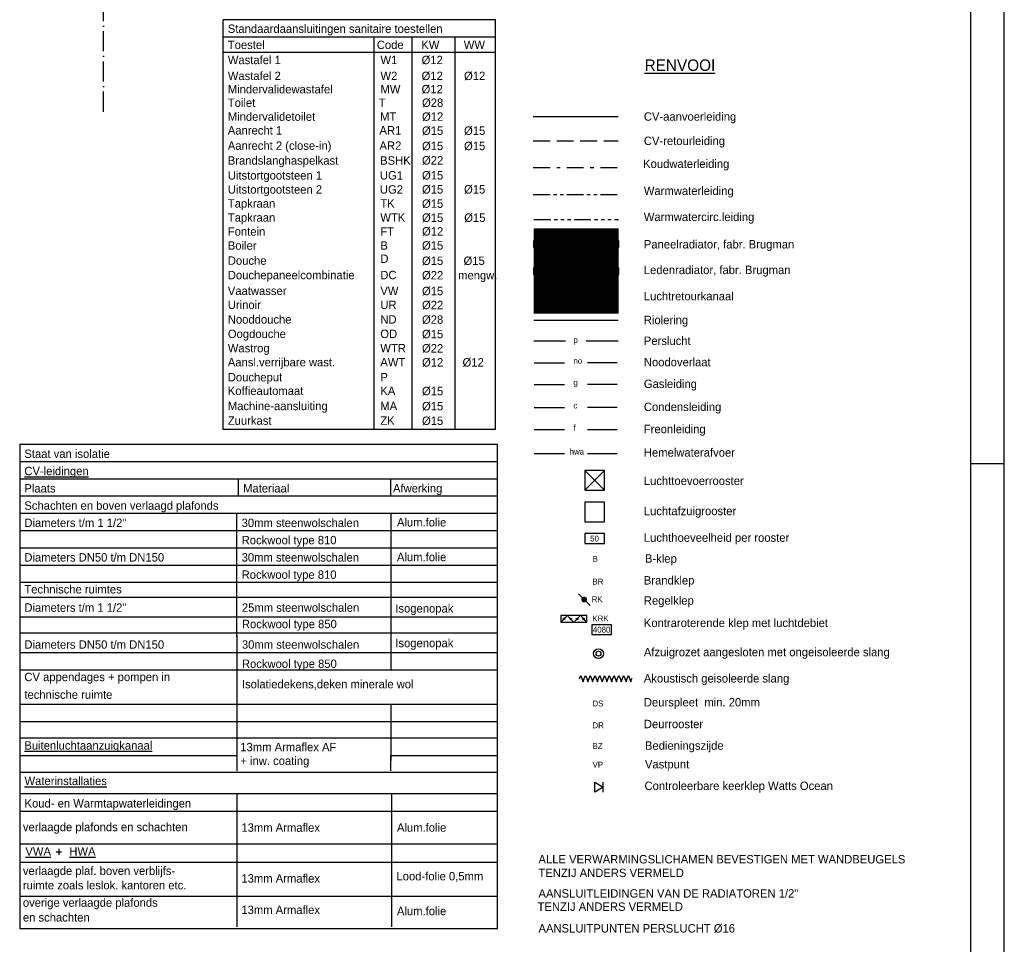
# Model space of a CAD drawing. Extents: x 25315 to 170951, y 867852 to 951952.
# Tile 83 of 119: x 141635 to 170951, y 883242 to 910768. Entities that reach past the tile are written whole.
import ezdxf
from ezdxf.enums import TextEntityAlignment as Align

# ---------------------------------------------------------------- set-up
doc = ezdxf.new("R2010")
doc.units = 0
doc.header["$LTSCALE"] = 100
for name, pattern in [('2322107', [2000, 1000, 1000]), ('2322108', [7, 5, -2]), ('2322109', [10, 5, -2, 1, -2]), ('2322110', [10, 5, -1, 1, -1, 1, -1]), ('2322111', [12, 5, -1, 1, -1, 1, -1, 1, -1]), ('2322121', [2000, 1000, 1000]), ('2322122', [47, 40, -7]), ('2322131', [45, 40, -5]), ('DASHDOT', [9, 6, -1.5, 0, -1.5]), ('DOT2', [1.25, 0, -1.25]), ('LURETOUR', [6, 4, -2])]:
    doc.linetypes.add(name, pattern=pattern)
doc.layers.get('0').update_dxf_attribs({"linetype": 'CONTINUOUS'})
for name, color, linetype in [('00KAD025', 2, 'CONTINUOUS'), ('00KAD070', 5, 'CONTINUOUS'), ('AL$7----_STRAMIEN', 1, 'DASHDOT'), ('WL522---', 4, 'CONTINUOUS'), ('WL523---', 4, 'CONTINUOUS'), ('WL532---', 4, 'CONTINUOUS'), ('WL5327--', 4, 'CONTINUOUS'), ('WL561---', 4, 'CONTINUOUS'), ('WL561---_AANVOER', 4, 'CONTINUOUS'), ('WL561---_RETOUR', 4, 'CONTINUOUS'), ('WL570---', 3, 'CONTINUOUS'), ('WL570---_HULPLIJN', 1, 'CONTINUOUS'), ('WL570---_RETOUR', 3, 'CONTINUOUS'), ('WL570---_TOEVOER', 3, 'CONTINUOUS'), ('WM521---', 1, 'CONTINUOUS'), ('WM561---', 1, 'CONTINUOUS'), ('WM570---', 1, 'CONTINUOUS')]:
    doc.layers.add(name, color=color, linetype=linetype)
doc.styles.add('BURO-018', font='BUROFONT.shx', dxfattribs={"height": 180})
doc.styles.add('BURO-025', font='BUROFONT.shx', dxfattribs={"height": 250})
doc.styles.add('BURO-035', font='BUROFONT.shx', dxfattribs={"height": 350})

# ---------------------------------------------------------------- blocks, each defined once
blk = doc.blocks.new('LU-ORND')
at = {"color": 0, "linetype": 'CONTINUOUS'}
for p, q in [((-3, 1.5), (-3, -1.5)), ((3, 1.5), (-3, 1.5)), ((3, -1.5), (3, 1.5)), ((-3, -1.5), (3, -1.5))]:
    blk.add_line(p, q, dxfattribs=at)
blk = doc.blocks.new('3048311')
at = {"color": 0, "linetype": 'CONTINUOUS'}
for p, q in [((-2.5, 1.5), (0, 0)), ((-2.5, -1.5), (-2.5, 1.5)), ((0, 0), (-2.5, -1.5)), ((0, -1.5), (0, 1.5))]:
    blk.add_line(p, q, dxfattribs=at)
at = {"color": 0, "linetype": 'CONTINUOUS', "style": 'BURO-018', "flags": 1}
blk.add_attdef('CV_MATCODE', (0, 0), '', height=1.8, dxfattribs=at)
blk = doc.blocks.new('LU-1D-F-C8654')
at = {"color": 0, "linetype": 'CONTINUOUS'}
for p, q in [((-810, 0), (-801, 0)), ((-801, 0), (-764, 100)), ((-764, 100), (-728, 0)), ((-728, 0), (-692, -100)), ((-692, -100), (-655, 0)), ((-655, 0), (-619, 100)), ((-619, 100), (-582, 0)), ((-582, 0), (-546, -100)), ((-546, -100), (-510, 0)), ((-510, 0), (-473, 100)), ((-473, 100), (-437, 0)), ((-437, 0), (-400, -100)), ((-400, -100), (-364, 0)), ((-364, 0), (-328, 100)), ((-328, 100), (-291, 0)), ((-291, 0), (-255, -100)), ((-255, -100), (-218, 0)), ((-218, 0), (-182, 100)), ((-182, 100), (-146, 0)), ((-146, 0), (-109, -100)), ((-109, -100), (-73, 0)), ((-73, 0), (-36, 100)), ((-36, 100), (0, 0)), ((0, 0), (36, -100)), ((36, -100), (73, 0)), ((73, 0), (109, 100)), ((109, 100), (146, 0)), ((146, 0), (182, -100)), ((182, -100), (218, 0)), ((218, 0), (255, 100)), ((255, 100), (291, 0)), ((291, 0), (328, -100)), ((328, -100), (364, 0)), ((364, 0), (400, 100)), ((400, 100), (437, 0)), ((437, 0), (473, -100)), ((473, -100), (510, 0)), ((510, 0), (546, 100)), ((546, 100), (582, 0)), ((582, 0), (619, -100)), ((619, -100), (655, 0)), ((655, 0), (692, 100)), ((692, 100), (728, 0)), ((728, 0), (764, -100)), ((764, -100), (801, 0)), ((801, 0), (810, 0))]:
    blk.add_line(p, q, dxfattribs=at)
at = {"color": 0, "linetype": 'CONTINUOUS', "style": 'BURO-018', "flags": 1}
for tag, p in [('LU_ID', (0, 0)), ('LU_MATCODE', (0, -3)), ('LU_D1', (0, -6)), ('LU_L1', (0, -9)), ('LU_ISOLT', (0, -12)), ('LU_ISOLD', (0, -15)), ('LU_FABR', (0, -18)), ('LU_TYPE', (0, -21)), ('LU_ARTNR', (0, -24))]:
    blk.add_attdef(tag, p, '', height=1.8, dxfattribs=at)
blk = doc.blocks.new('LU-ORNAM-C8C810')
at = {"color": 0, "linetype": 'CONTINUOUS'}
for radius in [100, 50]:
    blk.add_circle((0, 0), radius, dxfattribs=at)
at = {"color": 0, "linetype": 'CONTINUOUS', "style": 'BURO-018', "flags": 1}
for tag, p in [('LU_ID', (0, 0)), ('LU_DEBIET', (0, -3)), ('LU_FABR', (0, -6)), ('LU_ARTNR', (0, -9))]:
    blk.add_attdef(tag, p, '', height=1.8, dxfattribs=at)
blk = doc.blocks.new('LU-2D-KLC-19064')
at = {"color": 0, "linetype": 'CONTINUOUS'}
for p, q in [((-50, 200), (-50, -200)), ((50, 200), (-50, 200)), ((-9, 159), (-41, 191)), ((50, -200), (50, 200)), ((-9, 41), (-41, 9)), ((9, 141), (41, 109)), ((9, 59), (41, 91)), ((-9, -41), (-41, -9)), ((9, -59), (41, -91)), ((9, -141), (41, -109)), ((-50, -200), (50, -200)), ((-9, -159), (-41, -191))]:
    blk.add_line(p, q, dxfattribs=at)
for centre in [(0, 150), (0, 50), (0, -50), (0, -150)]:
    blk.add_circle(centre, 12.5, dxfattribs=at)
blk = doc.blocks.new('2322401')
at = {"color": 0, "linetype": 'CONTINUOUS'}
for p, q in [((-0.5, 0.5, 1), (-0.5, 0.5)), ((-0.5, 0.5, 1), (-0.5, -0.5, 1)), ((0.5, 0.5, 1), (-0.5, 0.5, 1)), ((0.5, 0.5), (-0.5, 0.5)), ((-0.5, 0.5), (-0.5, -0.5)), ((0.5, 0.5, 1), (0.5, 0.5)), ((0.5, -0.5, 1), (0.5, 0.5, 1)), ((0.5, -0.5), (0.5, 0.5)), ((-0.5, -0.5, 1), (-0.5, -0.5)), ((-0.5, -0.5, 1), (0.5, -0.5, 1)), ((-0.5, -0.5), (0.5, -0.5)), ((0.5, -0.5, 1), (0.5, -0.5))]:
    blk.add_line(p, q, dxfattribs=at)
blk = doc.blocks.new('LU-ORNAM-12C12C00')
at = {"color": 0, "linetype": 'CONTINUOUS'}
for p, q in [((150, 150), (-150, 150)), ((-150, 150), (-150, -150)), ((150, -150), (150, 150)), ((-150, -150), (150, -150))]:
    blk.add_line(p, q, dxfattribs=at)
blk = doc.blocks.new('CVHATCH1')
at = {"color": 0, "linetype": 'CONTINUOUS'}
blk.add_solid([(-0.5, -0.5), (0.5, -0.5), (-0.5, 0.5), (0.5, 0.5)], dxfattribs=at)
blk = doc.blocks.new('CVHATCH4')
at = {"color": 0, "linetype": 'DOT2'}
blk.add_lwpolyline([(-0.5, 0, 1, 1, 0), (0.5, 0, 1, 1, 0)], format="xyseb", dxfattribs=at)

msp = doc.modelspace()

# ---------------------------------------------------------------- linework, layer by layer
at = {"layer": '00KAD025', "linetype": 'CONTINUOUS'}
for p, q in [((170950.7, 867852.4), (170950.7, 951952.4)), ((169950.7, 897552.4), (170950.7, 897552.4))]:
    msp.add_line(p, q, dxfattribs=at)
at = {"layer": '00KAD070', "linetype": 'CONTINUOUS'}
msp.add_line((169950.7, 868852.4), (169950.7, 950952.4), dxfattribs=at)
at = {"layer": 'AL$7----_STRAMIEN', "color": 1}
msp.add_lwpolyline([(144129.3, 908027.5), (144129.3, 930108.1)], dxfattribs=at)
at = {"layer": 'WL522---', "linetype": '2322121'}
for p, q in [((156945.6, 901827), (159455.5, 901827)), ((156945.6, 901207.5), (157886.2, 901207.5)), ((158506, 901207.5), (159455.5, 901207.5))]:
    msp.add_line(p, q, dxfattribs=at)
at = {"layer": 'WL523---', "linetype": '2322122'}
for p, q in [((156954.8, 900555.7), (157860.4, 900555.7)), ((158543.1, 900563.9), (159426.6, 900563.9)), ((156954.8, 899224.5), (157860.4, 899224.5)), ((158543.1, 899232.6), (159426.6, 899232.6)), ((156954.8, 898563.4), (157860.4, 898563.4)), ((158543.1, 898571.5), (159426.6, 898571.5)), ((156954.8, 897848.6), (157860.4, 897848.6)), ((158543.1, 897856.8), (159426.6, 897856.8))]:
    msp.add_line(p, q, dxfattribs=at)
at = {"layer": 'WL523---', "color": 3, "linetype": '2322122'}
for p, q in [((156954.8, 899909.9), (157860.4, 899909.9)), ((158543.1, 899918), (159426.6, 899918))]:
    msp.add_line(p, q, dxfattribs=at)
at = {"layer": 'WL532---', "linetype": '2322109'}
msp.add_line((156925, 906368.6), (159451.7, 906368.6), dxfattribs=at)
at = {"layer": 'WL532---', "linetype": '2322110'}
msp.add_line((156925, 905562.6), (159490.5, 905562.6), dxfattribs=at)
at = {"layer": 'WL5327--', "linetype": '2322111'}
msp.add_line((156944.7, 904821.9), (159464, 904821.9), dxfattribs=at)
at = {"layer": 'WL561---_AANVOER', "linetype": '2322107'}
msp.add_line((156925, 907883.5), (159455, 907883.5), dxfattribs=at)
at = {"layer": 'WL561---_RETOUR', "linetype": '2322108'}
msp.add_line((156925, 907160.8), (159455, 907160.8), dxfattribs=at)
at = {"layer": 'WL570---'}
for p, q in [((159042.8, 896759.2), (158457.8, 897344.2)), ((158457.8, 896759.2), (159042.8, 897344.2))]:
    msp.add_line(p, q, dxfattribs=at)
at = {"layer": 'WL570---_HULPLIJN', "color": 1, "linetype": 'CONTINUOUS'}
for p, q in [((147693, 898565.3), (147693, 910766.9)), ((155803, 910766.9), (147693, 910766.9)), ((155803, 898565.3), (155803, 910766.9)), ((155803, 910250.1), (147693, 910250.1)), ((152180.5, 910250.1), (152180.5, 898565.3)), ((153312.3, 910250.1), (153312.3, 898565.3)), ((154591.3, 910250.1), (154591.3, 898565.3)), ((155803, 909787.2), (147693, 909787.2)), ((155803, 898565.3), (147693, 898565.3)), ((148147.2, 896588.3), (148147.2, 897102.4)), ((152683.9, 896588.3), (152683.9, 897102.4)), ((141635.4, 896074.3), (155857.4, 896074.3)), ((148104.7, 892392.4), (148104.7, 896074.3)), ((152691.3, 892392.4), (152691.3, 896074.3)), ((141635.4, 895560.3), (155857.4, 895560.3)), ((141635.4, 895046.2), (155857.4, 895046.2)), ((141635.4, 894532.2), (155857.4, 894532.2)), ((141635.4, 894018.2), (155857.4, 894018.2)), ((141635.4, 893576.3), (155857.4, 893576.3)), ((141635.4, 892990.1), (155857.4, 892990.1)), ((141635.4, 892517), (155857.4, 892517)), ((148112.6, 888759.6), (148112.6, 892444.9)), ((152691.4, 891416.8), (152691.4, 892444.9)), ((141635.4, 891930.8), (155857.4, 891930.8)), ((141635.4, 891416.8), (155857.4, 891416.8)), ((141635.4, 890388.7), (155857.4, 890388.7)), ((152691.4, 888711.5), (152691.4, 890388.7)), ((141635.4, 889874.7), (155857.4, 889874.7)), ((141635.4, 888865), (148112.6, 888865)), ((148112.6, 888405.8), (148112.6, 888865)), ((152684, 888405.8), (152684, 888865)), ((152691.4, 888865), (155857.4, 888865)), ((148112.6, 883762.2), (148112.6, 887727.8)), ((152714.7, 883762.2), (152714.7, 887727.8)), ((141640.1, 887209.8), (155862.1, 887209.8)), ((141635.4, 884672.9), (155857.4, 884672.9))]:
    msp.add_line(p, q, dxfattribs=at)
at = {"layer": 'WL570---_HULPLIJN', "color": 2, "linetype": 'CONTINUOUS'}
for p, q in [((141635.4, 898130.5), (155857.4, 898130.5)), ((141635.4, 898130.5), (141635.4, 883710.2)), ((155857.4, 883710.2), (155857.4, 898130.5)), ((141635.4, 897616.4), (155857.4, 897616.4)), ((141635.4, 897102.4), (155857.4, 897102.4)), ((141635.4, 896588.3), (155857.4, 896588.3)), ((141635.4, 889389.5), (155857.4, 889389.5)), ((141635.4, 888368.1), (155857.4, 888368.1)), ((141635.4, 887729.9), (155857.4, 887729.9)), ((141635.4, 886234.7), (155857.4, 886234.7)), ((142809.3, 885907.5), (142809.3, 886081.7)), ((141635.4, 885688.8), (155857.4, 885688.8)), ((141635.4, 883710.2), (155857.4, 883710.2))]:
    msp.add_line(p, q, dxfattribs=at)
at = {"layer": 'WL570---_RETOUR', "color": 1, "linetype": '2322108'}
msp.add_line((158624.8, 893324), (158262.9, 893685.9), dxfattribs=at)
msp.add_lwpolyline([(158443.9, 893461.9, 84.5, 84.5, 1), (158443.9, 893548, 84.5, 84.5, 1)], format="xyseb", close=True, dxfattribs=at)
at = {"layer": 'WL570---_TOEVOER', "color": 6, "linetype": '2322108'}
msp.add_line((156965.7, 902509.7), (159455.5, 902509.7), dxfattribs=at)
at = {"layer": 'WM521---', "color": 2}
msp.add_line((142722.1, 885994.6), (142884.8, 885994.6), dxfattribs=at)

# ---------------------------------------------------------------- block references
at = {"layer": 'WL561---', "xscale": 2535, "yscale": 195}
for name, p, zscale in [('CVHATCH4', (158202.1, 903284.5, 234), 2535), ('2322401', (158202.1, 904087.2, 234), 1170), ('CVHATCH1', (158202.1, 904087.2, 234), 2535), ('2322401', (158202.1, 903284.5, 234), 1170)]:
    msp.add_blockref(name, p, dxfattribs=dict(at, zscale=zscale))
at = {"layer": 'WL561---', "color": 2, "xscale": 100, "yscale": 100, "zscale": 100}
msp.add_blockref('3048311', (159012, 887919.9), dxfattribs=at)
at = {"layer": 'WL570---_RETOUR', "linetype": '2322131', "xscale": 1.95, "yscale": 1.95, "zscale": 1.95}
for p in [(158750.3, 897051.7), (158750.3, 896114.7)]:
    msp.add_blockref('LU-ORNAM-12C12C00', p, dxfattribs=at)
at = {"layer": 'WL570---_RETOUR', "linetype": 'CONTINUOUS', "xscale": 1.95, "yscale": 1.95, "zscale": 1.95, "rotation": 90}
msp.add_blockref('LU-2D-KLC-19064', (158134.9, 892929.2), dxfattribs=at)
at = {"layer": 'WL570---_RETOUR', "linetype": 'LURETOUR'}
for name, p, xscale, yscale, zscale in [('LU-ORNAM-C8C810', (158868.1, 891894.6), 1.4625, 1.4625, 1.4625), ('LU-1D-F-C8654', (159084.1, 891151.8), 0.9750000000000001, 0.9750000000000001, 0.9750000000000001)]:
    msp.add_blockref(name, p, dxfattribs=dict(at, xscale=xscale, yscale=yscale, zscale=zscale))
at = {"layer": 'WM570---', "linetype": '2322131'}
ref = msp.add_blockref('LU-ORND', (158750.3, 895321.8), dxfattribs=dict(at, xscale=97.5, yscale=97.5, zscale=97.5))
ref.add_attrib('LU_TEXT1', '50', dxfattribs={"layer": '0', "color": 1, "linetype": 'CONTINUOUS', "height": 175.5, "style": 'BURO-018'}).set_placement((158750.3, 895321.8), align=Align.MIDDLE)
at = {"layer": 'WM570---', "linetype": 'LURETOUR'}
ref = msp.add_blockref('LU-ORND', (158961.6, 892607.4), dxfattribs=dict(at, xscale=97.5, yscale=97.5, zscale=97.5))
ref.add_attrib('LU_TEXT1', '4080', dxfattribs={"layer": '0', "color": 1, "linetype": 'CONTINUOUS', "height": 175.5, "style": 'BURO-018'}).set_placement((158961.6, 892607.4), align=Align.MIDDLE)

# ---------------------------------------------------------------- texts
at = {"layer": 'WL570---_RETOUR', "color": 3, "linetype": 'CONTINUOUS', "style": 'BURO-035'}
msp.add_text('%%uRENVOOI', height=341.25, dxfattribs=at).set_placement((160241.2, 909243.3))
at = {"layer": 'WL570---_RETOUR', "color": 1, "linetype": 'CONTINUOUS', "style": 'BURO-018'}
for s, p in [('B', (158692.5, 894626.8)), ('BR', (158688.1, 893953)), ('RK', (158663.6, 893426.8)), ('KRK', (158688.1, 892854.6)), ('DS', (158688.1, 890323.6)), ('DR', (158688.1, 889675.4)), ('BZ', (158692.5, 889058.2)), ('VP', (158692.5, 888502.8))]:
    msp.add_text(s, height=175.5, dxfattribs=at).set_placement(p)
at = {"layer": 'WM521---', "color": 2, "style": 'BURO-025'}
for s, p in [('Standaardaansluitingen sanitaire toestellen', (147832.2, 910374.4)), ('Toestel', (147832.2, 909894.6)), ('Code', (152267.8, 909894.6)), ('KW', (153592.6, 909894.6)), ('WW', (154857.1, 909894.6)), ('Wastafel 1 ', (147832.2, 909444.1)), ('W1', (152377.1, 909444.1)), ('%%c12', (153601.2, 909444.1)), ('Wastafel 2', (147832.2, 908970.6)), ('W2', (152377.1, 908970.6)), ('%%c12', (153601.2, 908970.6)), ('%%c12', (154865.6, 908970.6)), ('Mindervalidewastafel ', (147832.2, 908574.1)), ('MW', (152377.1, 908574.1)), ('%%c12', (153601.2, 908574.1)), ('Toilet', (147832.2, 908171.2)), ('T', (152327.8, 908171.2)), ('%%c28', (153614, 908171.2)), ('Mindervalidetoilet', (147832.2, 907758.2)), ('MT', (152365.3, 907758.2)), ('%%c12', (153614, 907758.2)), ('CV-aanvoerleiding', (160218.4, 907760.1)), ('Aanrecht 1', (147832.2, 907349.8)), ('AR1', (152347.1, 907349.8)), ('%%c15', (153614, 907339.2)), ('%%c15', (154865.4, 907339.2)), ('Aanrecht 2 (close-in)', (147832.2, 906894.5)), ('AR2', (152347.1, 906894.5)), ('%%c15', (153614, 906884)), ('%%c15', (154865.4, 906884)), ('CV-retourleiding', (160218.4, 907037.3)), ('Brandslanghaspelkast', (147832.2, 906451.8)), ('BSHK', (152366.4, 906451.8)), ('%%c22', (153614, 906455.2)), ('Koudwaterleiding', (160197.3, 906354.2)), ('Uitstortgootsteen 1', (147832.2, 906008.1)), ('UG1', (152360, 906008.1)), ('%%c15', (153614, 906010.9)), ('Uitstortgootsteen 2', (147832.2, 905589.2)), ('%%c15', (153614, 905592.1)), ('%%c15', (154865.4, 905592.1)), ('UG2', (152360, 905589.2)), ('Warmwaterleiding', (160218.4, 905550)), ('Tapkraan', (147832.2, 905173.3)), ('TK', (152372.9, 905173.3)), ('%%c15', (153614, 905167.9)), ('Tapkraan', (147832.2, 904754.5)), ('WTK', (152372.9, 904754.5)), ('%%c15', (153614, 904749)), ('%%c15', (154871.2, 904749)), ('Warmwatercirc.leiding', (160218.4, 904772.4)), ('Fontein', (147832.2, 904338.6)), ('FT', (152372.9, 904338.6)), ('%%c12', (153614, 904341.4)), ('Boiler', (147832.2, 903919.7)), ('B', (152372.9, 903919.7)), ('%%c15', (153614, 903922.5)), ('Paneelradiator, fabr. Brugman ', (160218.4, 903956.8)), ('Douche ', (147832.2, 903471.5)), ('D', (152372.9, 903526.2)), ('%%c15', (153614, 903466.1)), ('%%c15', (154850.8, 903466.1)), ('Douchepaneelcombinatie', (147832.2, 903040.7)), ('DC', (152372.9, 903040.7)), ('%%c22', (153614, 903035.3)), ('mengw.', (154689, 903035.3)), ('Ledenradiator, fabr. Brugman ', (160218.4, 903194.2)), ('Vaatwasser', (147832.2, 902571.3)), ('VW', (152372.9, 902571.3)), ('%%c15', (153614, 902565.9)), ('Luchtretourkanaal', (160218.9, 902412.4)), ('Urinoir', (147832.2, 902154.9)), ('UR', (152372.9, 902154.9)), ('%%c22', (153614, 902149.5)), ('Nooddouche', (147832.2, 901720)), ('ND', (152372.9, 901720)), ('%%c28', (153614, 901714.6)), ('Riolering', (160218.9, 901703.6)), ('Oogdouche', (147832.2, 901290.2)), ('OD', (152372.9, 901290.2)), ('%%c15', (153614, 901284.7)), ('Perslucht', (160218.9, 901084)), ('Wastrog', (147832.2, 900865.2)), ('WTR', (152372.9, 900865.2)), ('%%c22', (153614, 900859.8)), ('Aansl.verrijbare wast.', (147832.2, 900447.1)), ('AWT', (152372.9, 900447.1)), ('%%c12', (153614, 900441.6)), ('%%c12', (154821.3, 900441.6)), ('Noodoverlaat', (160218.9, 900449.2)), ('Doucheput', (147832.2, 900000.3)), ('P', (152372.9, 900000.3)), ('Gasleiding', (160218.9, 899803.3)), ('Koffieautomaat', (147832.2, 899593.9)), ('KA', (152372.9, 899593.9)), ('%%c15', (153614, 899588.5)), ('Machine-aansluiting', (147832.2, 899143.7)), ('%%c15', (153614, 899138.2)), ('MA', (152372.9, 899143.7)), ('Condensleiding', (160218.9, 899117.9)), ('Zuurkast', (147832.2, 898708.1)), ('ZK', (152372.9, 898708.1)), ('%%c15', (153614, 898702.6)), ('Freonleiding', (160218.9, 898456.8)), ('Staat van isolatie', (141774.6, 897720.8)), ('Hemelwaterafvoer', (160218.9, 897759.5)), ('%%uCV-leidingen', (141774.6, 897206.7)), ('Luchttoevoerrooster', (160218.4, 896915.4)), ('Plaats', (141774.6, 896692.7)), ('Materiaal', (148286.4, 896692.7)), ('Afwerking', (152750.3, 896692.7)), ('Schachten en boven verlaagd plafonds ', (141774.6, 896178.6)), ('Luchtafzuigrooster', (160218.4, 896017.4)), ('Diameters t/m 1 1/2"', (141774.6, 895664.6)), ('30mm steenwolschalen', (148243.9, 895664.6)), ('Alum.folie', (152868.3, 895681.1)), ('Rockwool type 810', (148243.9, 895150.6)), ('Luchthoeveelheid per rooster', (160218.4, 895224.6)), ('Diameters DN50 t/m DN150', (141774.6, 894636.5)), ('30mm steenwolschalen', (148243.9, 894636.5)), ('Alum.folie', (152868.3, 894646.6)), ('B-klep', (160251.4, 894602.3)), ('Rockwool type 810', (148243.9, 894122.5)), ('Brandklep', (160218.4, 893953)), ('Technische ruimtes', (141774.6, 893686.9)), ('Regelklep', (160218.4, 893351.9)), ('Diameters t/m 1 1/2"', (141774.6, 893141.8)), ('25mm steenwolschalen', (148251.8, 893141.8)), ('Isogenopak', (152818.7, 893117.8)), ('Kontraroterende klep met luchtdebiet', (160218.4, 892686.1)), ('Rockwool type 850', (148251.8, 892651.9)), ('Diameters DN50 t/m DN150', (141774.6, 892041.6)), ('30mm steenwolschalen', (148251.8, 892041.6)), ('Isogenopak', (152818.7, 892086.6)), ('Afzuigrozet aangesloten met ongeisoleerde slang', (160218.4, 891817.1)), ('Rockwool type 850', (148251.8, 891468.6)), ('CV appendages + pompen in ', (141774.6, 891076.2)), ('Akoustisch geisoleerde slang', (160218.4, 891034.7)), ('Isolatiedekens,deken minerale wol', (148251.8, 890862.7)), ('technische ruimte', (141774.6, 890550)), ('Deurspleet  min. 20mm', (160218.4, 890323.6)), ('Deurrooster', (160218.4, 889675.4)), ('%%uBuitenluchtaanzuigkanaal', (141773.9, 889037.4)), ('13mm Armaflex AF', (148203.8, 888988.9)), ('Bedieningszijde', (160251.4, 889033.7)), ('+ inw. coating', (148203.8, 888580)), ('Vastpunt', (160251.4, 888478.3)), ('%%uWaterinstallaties', (141779.3, 887982.2)), ('Controleerbare keerklep Watts Ocean', (160237.6, 887835.7)), ('Koud- en Warmtapwaterleidingen', (141779.3, 887314.2)), ('verlaagde plafonds en schachten', (141730.7, 886608.9)), ('13mm Armaflex', (148236, 886591.9)), ('Alum.folie', (152868.3, 886594.1)), ('%%uVWA', (141805.3, 885882.4)), ('%%uHWA', (143113.5, 885883.1)), ('ALLE VERWARMINGSLICHAMEN BEVESTIGEN MET WANDBEUGELS', (157081.5, 885649.8)), ('verlaagde plaf. boven verblijfs-', (141730.7, 885306.2)), ('13mm Armaflex', (148236, 885079)), ('Lood-folie 0,5mm', (152854.4, 885145)), ('TENZIJ ANDERS VERMELD', (157081.5, 885243.5)), ('ruimte zoals leslok. kantoren etc.', (141730.7, 884877.2)), ('AANSLUITLEIDINGEN VAN DE RADIATOREN 1/2"', (157081.5, 884631.2)), ('overige verlaagde plafonds', (141730.7, 884359.7)), ('TENZIJ ANDERS VERMELD', (157054.6, 884238.4)), ('en schachten', (141730.7, 883919.1)), ('13mm Armaflex', (148236, 884143)), ('Alum.folie', (152868.3, 884107.9)), ('AANSLUITPUNTEN PERSLUCHT %%C16', (157081.5, 883591.8))]:
    msp.add_text(s, height=250, dxfattribs=at).set_placement(p)
at = {"layer": 'WM561---', "color": 1, "linetype": '2322121', "style": 'BURO-018'}
for s, p in [('p', (158121.5, 901145.9)), ('no', (158121.5, 900526.4)), ('g', (158121.5, 899880.5)), ('c', (158121.5, 899195.1)), ('f', (158121.5, 898534)), ('hwa', (158009.3, 897819.3))]:
    msp.add_text(s, height=175.5, dxfattribs=at).set_placement(p)

doc.saveas('drawing.dxf')
